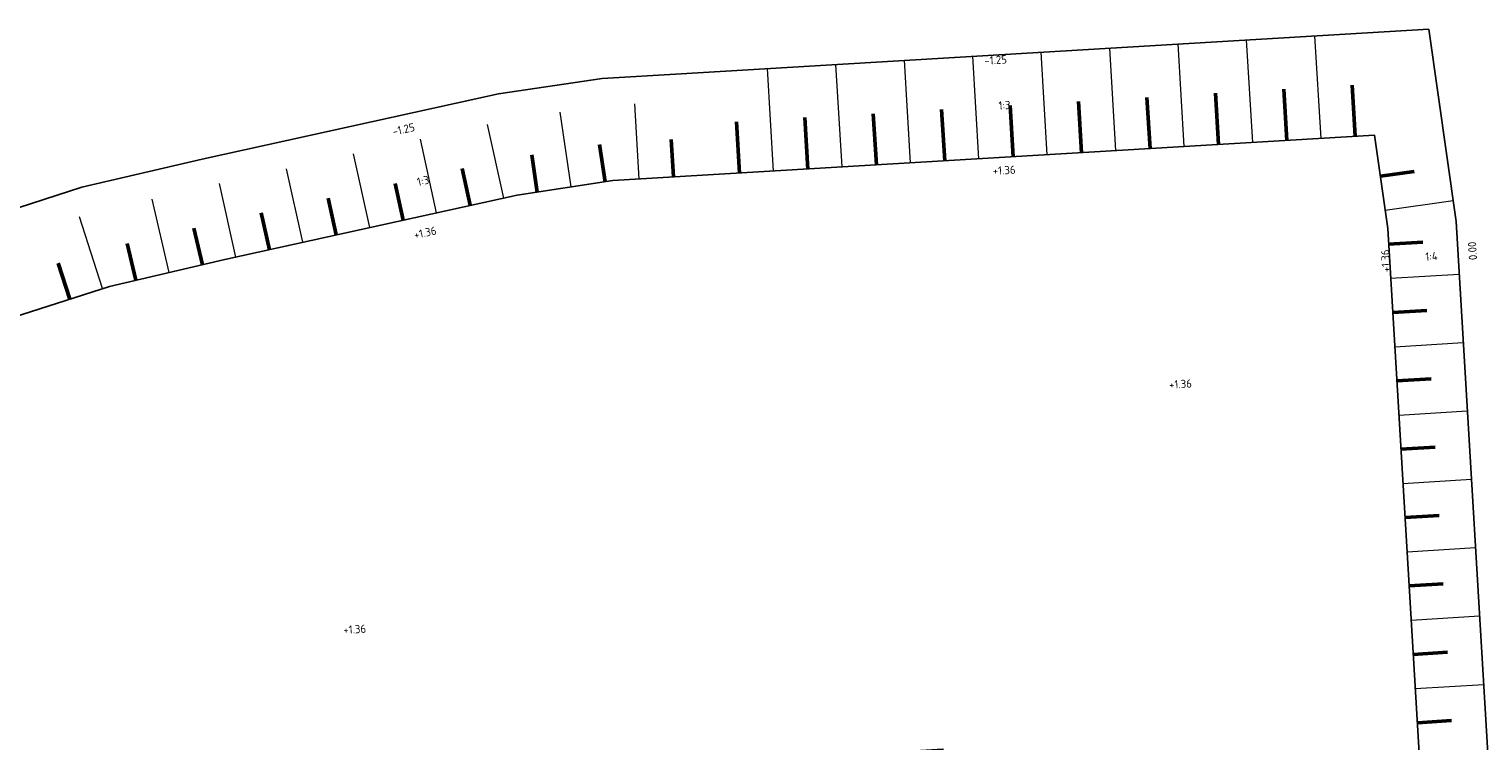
# Model space of a CAD drawing. Header units: metres. Extents: x 114964 to 115280, y 426579 to 426852.
# Tile 8 of 10: x 115065 to 115171, y 426800 to 426852. Entities that reach past the tile are written whole.
import ezdxf

# ---------------------------------------------------------------- set-up
doc = ezdxf.new("R2010")
doc.units = ezdxf.units.M
doc.header["$MEASUREMENT"] = 0
for name, color, linetype, lineweight in [('N-WE-GW-GRONDWERKLIJN_KRUIN-G', 253, 'Continuous', 25), ('N-WE-GW-GRONDWERKLIJN_TEEN-G', 253, 'Continuous', 25), ('N-WE-GW-TALUDARCERING-S', 7, 'Continuous', 25), ('N-WE-GW-TALUDARCERING_KORT-G', 7, 'Continuous', 50), ('N-WE-GW-TALUDARCERING_LANG-G', 7, 'Continuous', 18), ('N-WE-GW-VOORBELASTING-T25', 7, 'Continuous', 25)]:
    doc.layers.add(name, color=color, linetype=linetype, lineweight=lineweight)
doc.styles.add('NLCS-ISO-ANNOTATIEF-T18', font='NLCS-ISO.ttf', dxfattribs={"height": 1.8})

# ---------------------------------------------------------------- blocks, each defined once
blk = doc.blocks.new('*U15')
at = {"layer": 'N-WE-GW-TALUDARCERING_KORT-G'}
for p, q in [((115106.59, 426841.08), (115106.18, 426843.8)), ((115111.57, 426841.43), (115111.41, 426844.17)), ((115101.64, 426840.33), (115101.24, 426843.05)), ((115096.74, 426839.36), (115096.15, 426842.04)), ((115091.86, 426838.28), (115091.27, 426840.96)), ((115086.98, 426837.2), (115086.39, 426839.88)), ((115082.1, 426836.12), (115081.5, 426838.81)), ((115077.22, 426835.02), (115076.6, 426837.7)), ((115072.35, 426833.89), (115071.73, 426836.57)), ((115067.55, 426832.51), (115066.7, 426835.13))]:
    blk.add_line(p, q, dxfattribs=at)
at = {"layer": 'N-WE-GW-TALUDARCERING_LANG-G'}
for p, q in [((115104.12, 426840.71), (115103.3, 426846.15)), ((115109.08, 426841.28), (115108.75, 426846.77)), ((115099.19, 426839.89), (115098, 426845.27)), ((115094.3, 426838.82), (115093.12, 426844.19)), ((115089.42, 426837.74), (115088.23, 426843.11)), ((115084.54, 426836.66), (115083.35, 426842.03)), ((115079.66, 426835.58), (115078.47, 426840.95)), ((115074.78, 426834.46), (115073.54, 426839.81)), ((115069.93, 426833.28), (115068.24, 426838.52))]:
    blk.add_line(p, q, dxfattribs=at)
blk = doc.blocks.new('*U16')
at = {"layer": 'N-WE-GW-TALUDARCERING_KORT-G'}
for p, q in [((115161.3, 426844.4), (115161.08, 426848.14)), ((115141.34, 426843.2), (115141.12, 426846.95)), ((115146.33, 426843.5), (115146.11, 426847.24)), ((115151.32, 426843.8), (115151.1, 426847.54)), ((115156.31, 426844.1), (115156.09, 426847.84)), ((115126.37, 426842.31), (115126.14, 426846.05)), ((115131.36, 426842.61), (115131.13, 426846.35)), ((115136.35, 426842.91), (115136.13, 426846.65)), ((115116.38, 426841.71), (115116.16, 426845.46)), ((115121.38, 426842.01), (115121.15, 426845.76))]:
    blk.add_line(p, q, dxfattribs=at)
at = {"layer": 'N-WE-GW-TALUDARCERING_LANG-G'}
for p, q in [((115153.82, 426843.95), (115153.37, 426851.44)), ((115158.81, 426844.25), (115158.36, 426851.73)), ((115133.85, 426842.76), (115133.41, 426850.24)), ((115138.84, 426843.05), (115138.4, 426850.54)), ((115143.84, 426843.35), (115143.39, 426850.84)), ((115148.83, 426843.65), (115148.38, 426851.14)), ((115118.88, 426841.86), (115118.43, 426849.35)), ((115123.87, 426842.16), (115123.42, 426849.65)), ((115128.86, 426842.46), (115128.42, 426849.95))]:
    blk.add_line(p, q, dxfattribs=at)
blk = doc.blocks.new('*U17')
at = {"layer": 'N-WE-GW-TALUDARCERING_KORT-G'}
for p, q in [((115163.13, 426841.49), (115165.6, 426841.84)), ((115163.73, 426836.53), (115166.23, 426836.68)), ((115164.03, 426831.54), (115166.53, 426831.69)), ((115164.33, 426826.55), (115166.83, 426826.7)), ((115164.63, 426821.56), (115167.13, 426821.71)), ((115164.93, 426816.57), (115167.43, 426816.71)), ((115165.23, 426811.57), (115167.72, 426811.72)), ((115165.53, 426806.58), (115168.02, 426806.73)), ((115165.83, 426801.59), (115168.32, 426801.74)), ((115166.13, 426796.6), (115168.62, 426796.75)), ((115166.42, 426791.61), (115168.92, 426791.76)), ((115166.72, 426786.62), (115169.22, 426786.77)), ((115167.02, 426781.63), (115169.52, 426781.78)), ((115167.32, 426776.64), (115169.82, 426776.79)), ((115167.63, 426771.65), (115170.13, 426771.8)), ((115167.94, 426766.66), (115170.44, 426766.81)), ((115168.26, 426761.67), (115170.75, 426761.82))]:
    blk.add_line(p, q, dxfattribs=at)
at = {"layer": 'N-WE-GW-TALUDARCERING_LANG-G'}
for p, q in [((115163.48, 426839.01), (115168.43, 426839.71)), ((115163.88, 426834.03), (115168.88, 426834.33)), ((115164.18, 426829.04), (115169.17, 426829.34)), ((115164.48, 426824.05), (115169.47, 426824.35)), ((115164.78, 426819.06), (115169.77, 426819.36)), ((115165.08, 426814.07), (115170.07, 426814.37)), ((115165.38, 426809.08), (115170.37, 426809.38)), ((115165.68, 426804.09), (115170.67, 426804.39)), ((115165.98, 426799.1), (115170.97, 426799.4)), ((115166.28, 426794.11), (115171.27, 426794.4)), ((115166.57, 426789.11), (115171.57, 426789.41)), ((115166.87, 426784.12), (115171.86, 426784.42)), ((115167.17, 426779.13), (115172.16, 426779.43)), ((115167.47, 426774.14), (115172.46, 426774.45)), ((115167.79, 426769.15), (115172.78, 426769.46)), ((115168.1, 426764.16), (115173.09, 426764.47))]:
    blk.add_line(p, q, dxfattribs=at)

msp = doc.modelspace()

# ---------------------------------------------------------------- linework, layer by layer
at = {"layer": 'N-WE-GW-GRONDWERKLIJN_KRUIN-G', "transparency": 33554508}
msp.add_lwpolyline([(115069.39, 426728.98), (115068.08, 426750.23), (115067.98, 426752.03), (115065.71, 426789.4), (115096.03, 426791.21), (115109.29, 426798.35), (115131.23, 426799.66), (115132.89, 426771.71), (115109.73, 426770.33), (115110.63, 426756.43), (115168.37, 426759.87), (115167.4, 426775.32), (115163.67, 426837.67), (115162.71, 426844.48), (115107.15, 426841.16), (115100.17, 426840.11), (115078.85, 426835.4), (115070.43, 426833.44), (115062.15, 426830.78)], dxfattribs=at)
at = {"layer": 'N-WE-GW-GRONDWERKLIJN_TEEN-G', "transparency": 33554508}
for points in [[(115166.66, 426852.23), (115112.13, 426848.97)], [(115170.72, 426627.3), (115165.66, 426714.11), (115165.17, 426724.69), (115165.11, 426727.17), (115174.64, 426739.57), (115173.52, 426757.66), (115172.39, 426775.63), (115168.65, 426838.17), (115166.66, 426852.23)], [(115112.13, 426848.97), (115106.37, 426848.63), (115098.8, 426847.49), (115077.19, 426842.72), (115068.43, 426840.68), (115062.88, 426838.89), (115059.56, 426837.82), (115050.96, 426834.24), (115047.8, 426832.69), (115043.08, 426829.77), (115037.75, 426825.87), (115032.78, 426821.55), (115028.22, 426816.85), (115024.07, 426811.8), (115020.38, 426806.45), (115017.15, 426800.82), (115014.4, 426794.97), (115012.16, 426788.94), (115010.97, 426784.73), (115010.11, 426781.21), (115009.07, 426775.65), (115007.95, 426769.17), (115007.82, 426768.17), (115002.47, 426729.21)]]:
    msp.add_lwpolyline(points, dxfattribs=at)

# ---------------------------------------------------------------- block references
at = {"layer": 'N-WE-GW-TALUDARCERING-S', "transparency": 33554687}
for name in ['*U16', '*U15', '*U17']:
    msp.add_blockref(name, (0, 0), dxfattribs=at)

# ---------------------------------------------------------------- texts
at = {"layer": 'N-WE-GW-VOORBELASTING-T25', "transparency": 33554687, "style": 'NLCS-ISO-ANNOTATIEF-T18'}
for s, rotation, p in [('-1.25', 3.4288, (115134.26, 426849.62)), ('1:3', 3.4288, (115135.3, 426846.34)), ('-1.25', 12.4164, (115091.14, 426844.44)), ('+1.36', 3.4288, (115134.88, 426841.57)), ('1:3', 13.3635, (115092.95, 426840.76)), ('+1.36', 12.4164, (115092.71, 426836.89)), ('+1.36', 93.4164, (115163.86, 426834.49)), ('0.00', 93.4164, (115170.19, 426835.38)), ('1:4', 3.4288, (115166.43, 426835.31)), ('+1.36', 3.4288, (115147.74, 426825.96)), ('+1.36', 3.4288, (115087.51, 426808.06))]:
    msp.add_text(s, height=0.6, rotation=rotation, dxfattribs=at).set_placement(p)

doc.saveas('drawing.dxf')
